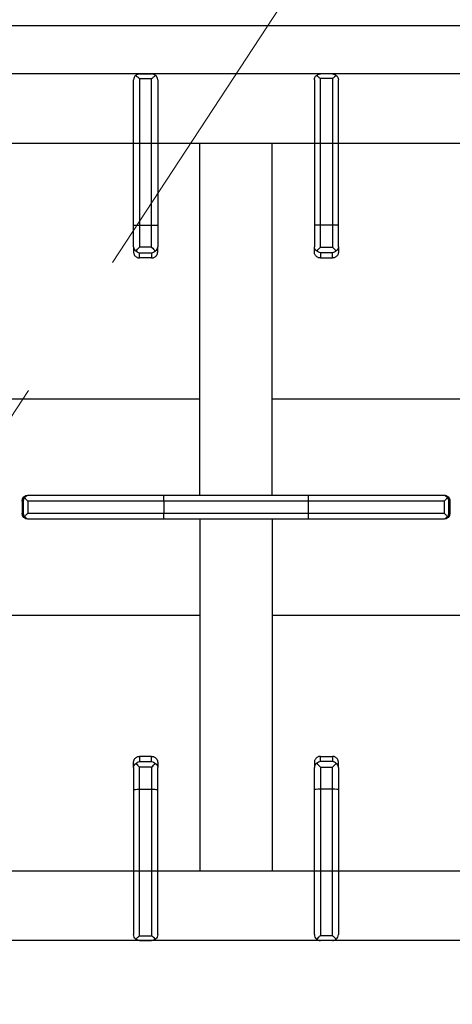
# Model space of a CAD drawing. Header units: millimetres. Extents: x -587 to 358276, y -26688 to 221215.
# Tile 134 of 256: x 9218 to 9236, y 10581 to 10622. Entities that reach past the tile are written whole.
import ezdxf

# ---------------------------------------------------------------- set-up
doc = ezdxf.new("R2010")
doc.units = ezdxf.units.MM
doc.header["$MEASUREMENT"] = 0
doc.linetypes.add('DASHED', pattern=[19.05, 12.7, -6.35])
doc.layers.add('A_wyposażenie', color=7, linetype='Continuous', lineweight=9)
doc.layers.add('wymiarowanie', color=176, linetype='Continuous', lineweight=9)
doc.layers.add('PQ_200_2D', color=1, linetype='Continuous')
doc.layers.add('PQ_204_2D', color=7, linetype='Continuous')
doc.styles.add('styl2', font='simplex.shx')
doc.dimstyles.new('Skala 1-50', dxfattribs={"dimtxt": 12, "dimasz": 5, "dimexe": 1, "dimexo": 1, "dimgap": 1.5, "dimtad": 1, "dimdec": 1, "dimrnd": 0.5, "dimtxsty": 'styl2', "dimblk": 'ARCHTICK', "dimcen": 5, "dimadec": 0, "dimazin": 0, "dimtfac": 1, "dimtdec": 1, "dimtmove": 1, "dimatfit": 3, "dimldrblk": 'ARCHTICK', "dimfxl": 5, "dimfxlon": 1, "dimlwd": -1, "dimlwe": -1, "dimarcsym": 0})

# ---------------------------------------------------------------- blocks, each defined once
blk = doc.blocks.new('dfghbnj')
at = {"layer": 'PQ_200_2D', "color": 8}
blk.add_line((5168.38, -17660.72), (5168.38, -17005.72), dxfattribs=at)
at = {"layer": 'PQ_204_2D', "color": 8}
for p, q in [((5188.38, -17657.22), (5188.38, -17091.22)), ((5548.38, -17657.22), (5548.38, -17091.22)), ((5363.38, -17287.95), (5363.38, -17288.37)), ((5363.38, -17288.37), (5363.38, -17344.26)), ((5365.88, -17285.45), (5370.88, -17285.45)), ((5365.88, -17285.9), (5365.88, -17285.45)), ((5365.88, -17285.9), (5370.88, -17285.9)), ((5365.88, -17287.81), (5370.88, -17287.81)), ((5365.88, -17344.2), (5365.88, -17287.81)), ((5370.88, -17285.45), (5370.88, -17285.9)), ((5370.88, -17287.81), (5370.88, -17344.2)), ((5373.38, -17288.37), (5373.38, -17287.95)), ((5373.38, -17344.26), (5373.38, -17288.37)), ((5251.14, -17331.71), (5190.85, -17331.71)), ((5260.28, -17331.71), (5251.14, -17331.71)), ((5260.28, -17331.71), (5262.42, -17331.71)), ((5476.47, -17331.71), (5474.34, -17331.71)), ((5476.47, -17331.71), (5485.62, -17331.71)), ((5485.62, -17331.71), (5545.9, -17331.71)), ((5188.38, -17334.21), (5188.38, -17339.21)), ((5188.38, -17334.21), (5188.38, -17339.21)), ((5190.37, -17334.21), (5190.37, -17339.21)), ((5190.37, -17334.21), (5251.19, -17334.21)), ((5251.19, -17334.21), (5251.19, -17339.21)), ((5251.19, -17334.21), (5260.39, -17334.21)), ((5260.39, -17339.21), (5260.39, -17334.21)), ((5264.85, -17334.21), (5262.75, -17334.21)), ((5262.75, -17334.21), (5262.75, -17339.21)), ((5264.85, -17339.21), (5264.85, -17334.21)), ((5471.9, -17339.21), (5471.9, -17334.21)), ((5471.9, -17334.21), (5474.01, -17334.21)), ((5474.01, -17334.21), (5474.01, -17339.21)), ((5485.56, -17334.21), (5476.36, -17334.21)), ((5476.36, -17339.21), (5476.36, -17334.21)), ((5485.56, -17334.21), (5485.56, -17339.21)), ((5546.38, -17334.21), (5485.56, -17334.21)), ((5546.38, -17334.21), (5546.38, -17339.21)), ((5548.38, -17334.21), (5548.38, -17339.21)), ((5548.38, -17334.21), (5548.38, -17339.21)), ((5251.19, -17339.21), (5190.37, -17339.21)), ((5260.39, -17339.21), (5251.19, -17339.21)), ((5262.75, -17339.21), (5264.85, -17339.21)), ((5474.01, -17339.21), (5471.9, -17339.21)), ((5476.36, -17339.21), (5485.56, -17339.21)), ((5485.56, -17339.21), (5546.38, -17339.21)), ((5190.85, -17341.71), (5251.14, -17341.71)), ((5251.14, -17341.71), (5260.28, -17341.71)), ((5262.42, -17341.71), (5260.28, -17341.71)), ((5363.38, -17344.26), (5363.38, -17404.15)), ((5365.88, -17344.2), (5370.88, -17344.2)), ((5365.88, -17404.2), (5365.88, -17344.2)), ((5370.88, -17344.2), (5370.88, -17404.2)), ((5373.38, -17404.15), (5373.38, -17344.26)), ((5474.34, -17341.71), (5476.47, -17341.71)), ((5485.62, -17341.71), (5476.47, -17341.71)), ((5545.9, -17341.71), (5485.62, -17341.71)), ((5363.38, -17359.22), (5217.36, -17359.22)), ((5373.38, -17359.22), (5519.4, -17359.22)), ((5363.38, -17389.22), (5217.36, -17389.22)), ((5373.38, -17389.22), (5519.4, -17389.22)), ((5190.85, -17406.72), (5251.14, -17406.72)), ((5251.14, -17406.72), (5260.28, -17406.72)), ((5262.42, -17406.72), (5260.28, -17406.72)), ((5363.38, -17404.15), (5363.38, -17460.03)), ((5365.88, -17404.2), (5370.88, -17404.2)), ((5365.88, -17460.59), (5365.88, -17404.2)), ((5370.88, -17404.2), (5370.88, -17460.59)), ((5373.38, -17460.03), (5373.38, -17404.15)), ((5474.34, -17406.72), (5476.47, -17406.72)), ((5485.62, -17406.72), (5476.47, -17406.72)), ((5545.9, -17406.72), (5485.62, -17406.72)), ((5188.38, -17414.22), (5188.38, -17409.22)), ((5188.38, -17414.22), (5188.38, -17409.22)), ((5190.37, -17414.22), (5190.37, -17409.22)), ((5251.19, -17409.22), (5190.37, -17409.22)), ((5251.19, -17414.22), (5251.19, -17409.22)), ((5260.39, -17409.22), (5251.19, -17409.22)), ((5260.39, -17409.22), (5260.39, -17414.22)), ((5262.75, -17409.22), (5264.85, -17409.22)), ((5262.75, -17414.22), (5262.75, -17409.22)), ((5264.85, -17409.22), (5264.85, -17414.22)), ((5471.9, -17409.22), (5471.9, -17414.22)), ((5474.01, -17409.22), (5471.9, -17409.22)), ((5474.01, -17414.22), (5474.01, -17409.22)), ((5476.36, -17409.22), (5485.56, -17409.22)), ((5476.36, -17409.22), (5476.36, -17414.22)), ((5485.56, -17409.22), (5546.38, -17409.22)), ((5485.56, -17414.22), (5485.56, -17409.22)), ((5546.38, -17414.22), (5546.38, -17409.22)), ((5548.38, -17414.22), (5548.38, -17409.22)), ((5548.38, -17414.22), (5548.38, -17409.22)), ((5190.37, -17414.22), (5251.19, -17414.22)), ((5251.19, -17414.22), (5260.39, -17414.22)), ((5264.85, -17414.22), (5262.75, -17414.22)), ((5471.9, -17414.22), (5474.01, -17414.22)), ((5485.56, -17414.22), (5476.36, -17414.22)), ((5546.38, -17414.22), (5485.56, -17414.22)), ((5251.14, -17416.72), (5190.85, -17416.72)), ((5260.28, -17416.72), (5251.14, -17416.72)), ((5260.28, -17416.72), (5262.42, -17416.72)), ((5476.47, -17416.72), (5474.34, -17416.72)), ((5476.47, -17416.72), (5485.62, -17416.72)), ((5485.62, -17416.72), (5545.9, -17416.72)), ((5363.38, -17460.03), (5363.38, -17460.45)), ((5373.38, -17460.45), (5373.38, -17460.03)), ((5365.27, -17462.4), (5371.48, -17462.4)), ((5365.88, -17460.59), (5370.88, -17460.59)), ((5365.88, -17462.5), (5370.88, -17462.5)), ((5365.88, -17462.95), (5365.88, -17462.5)), ((5365.88, -17462.95), (5370.88, -17462.95)), ((5370.88, -17462.5), (5370.88, -17462.95))]:
    blk.add_line(p, q, dxfattribs=at)
blk.add_lwpolyline([(5217.36, -17118.2), (5519.4, -17118.2), (5519.4, -17630.24), (5217.36, -17630.24)], close=True, dxfattribs=at)
for points in [[(5413.38, -17359.22), (5413.38, -17227.97, 1), (5323.38, -17227.97), (5323.38, -17359.22)], [(5323.38, -17389.22), (5323.38, -17517.97, 1), (5413.38, -17517.97), (5413.38, -17389.22)]]:
    blk.add_lwpolyline(points, format="xyb", dxfattribs=at)
for centre, major_axis, ratio, start_param, end_param in [((5365.88, -17287.95), (0, 2.5), 0.99863, 0, 1.570796), ((5365.88, -17288.37), (2.5, 0), 0.951091, 2.227228, 3.141593), ((5370.88, -17287.95), (0, 2.5), 0.99863, 4.712389, 6.283185), ((5370.88, -17288.37), (-2.5, 0), 0.951091, 3.141593, 4.055957), ((5476.47, -17334.21), (1.92, 1.92), 0.8391, 1.592613, 2.268928), ((5476.47, -17334.21), (0, 2.5), 0.84544, 0, 0.894481), ((5476.47, -17334.21), (-2.5, 2.5), 0.02182, 0.872665, 1.54898), ((5485.62, -17334.21), (0, 2.5), 0.02182, 0, 1.570796), ((5545.9, -17334.21), (0, 2.5), 0.948965, -0.895145, 0), ((5476.47, -17339.21), (-1.92, 1.92), 0.8391, 0.872665, 1.54898), ((5476.47, -17339.21), (2.5, 2.5), 0.02182, 1.592613, 2.268928), ((5476.47, -17339.21), (0, 2.5), 0.84544, 2.247111, 3.141593), ((5485.62, -17339.21), (0, 2.5), 0.02182, 1.570796, 3.141593), ((5545.9, -17339.21), (0, 2.5), 0.948965, 3.141593, 4.036737), ((5365.88, -17344.26), (-2.5, 0), 0.02182, -1.570796, 0), ((5370.88, -17344.26), (-2.5, 0), 0.02182, 3.141593, 4.712389), ((5190.85, -17409.22), (0, 2.5), 0.948965, 0, 0.895145), ((5251.14, -17409.22), (0, 2.5), 0.02182, 4.712389, 6.283185), ((5260.28, -17409.22), (0, 2.5), 0.84544, -0.894481, 0), ((5365.88, -17404.15), (2.5, 0), 0.02182, 3.141593, 4.712389), ((5370.88, -17404.15), (2.5, 0), 0.02182, 4.712389, 6.283185), ((5260.28, -17409.22), (2.5, 2.5), 0.02182, 4.734206, 5.410521), ((5260.28, -17409.22), (-1.92, 1.92), 0.8391, 4.014257, 4.690572), ((5251.14, -17414.22), (0, 2.5), 0.02182, 3.141593, 4.712389), ((5260.28, -17414.22), (-2.5, 2.5), 0.02182, 4.014257, 4.690572), ((5260.28, -17414.22), (1.92, 1.92), 0.8391, 4.734206, 5.410521), ((5190.85, -17414.22), (0, 2.5), 0.948965, 2.246448, 3.141593), ((5260.28, -17414.22), (0, 2.5), 0.84544, 3.141593, 4.036074), ((5365.88, -17460.03), (2.5, 0), 0.951091, 3.141593, 4.055957), ((5370.88, -17460.03), (-2.5, 0), 0.951091, 2.227228, 3.141593), ((5365.88, -17460.45), (0, 2.5), 0.99863, 1.570796, 3.141593), ((5365.88, -17459.06), (0, 3.44), 0.725954, 2.896194, 3.141593), ((5370.88, -17460.45), (0, 2.5), 0.99863, 3.141593, 4.712389), ((5370.88, -17459.06), (0, 3.44), 0.725954, 3.141593, 3.386992)]:
    blk.add_ellipse(centre, major_axis=major_axis, ratio=ratio, start_param=start_param, end_param=end_param, dxfattribs=at)
at = {"layer": 'PQ_204_2D', "color": 8, "extrusion": (0, 0, -1)}
for centre, major_axis, ratio, start_param, end_param in [((5190.85, -17334.21), (0, 2.5), 0.948965, -0.895145, 0), ((5251.14, -17334.21), (0, 2.5), 0.02182, 0, 1.570796), ((5260.28, -17334.21), (0, 2.5), 0.84544, 0, 0.894481), ((5260.28, -17334.21), (2.5, 2.5), 0.02182, 0.872665, 1.54898), ((5260.28, -17334.21), (-1.92, 1.92), 0.8391, 1.592613, 2.268928), ((5190.85, -17339.21), (0, 2.5), 0.948965, 3.141593, 4.036737), ((5251.14, -17339.21), (0, 2.5), 0.02182, 1.570796, 3.141593), ((5260.28, -17339.21), (0, 2.5), 0.84544, 2.247111, 3.141593), ((5260.28, -17339.21), (-2.5, 2.5), 0.02182, 1.592613, 2.268928), ((5260.28, -17339.21), (1.92, 1.92), 0.8391, 0.872665, 1.54898), ((5476.47, -17409.22), (0, 2.5), 0.84544, -0.894481, 0), ((5485.62, -17409.22), (0, 2.5), 0.02182, 4.712389, 6.283185), ((5545.9, -17409.22), (0, 2.5), 0.948965, 0, 0.895145), ((5476.47, -17409.22), (1.92, 1.92), 0.8391, 4.014257, 4.690572), ((5476.47, -17409.22), (-2.5, 2.5), 0.02182, 4.734206, 5.410521), ((5476.47, -17414.22), (-1.92, 1.92), 0.8391, 4.734206, 5.410521), ((5476.47, -17414.22), (2.5, 2.5), 0.02182, 4.014257, 4.690572), ((5485.62, -17414.22), (0, 2.5), 0.02182, 3.141593, 4.712389), ((5476.47, -17414.22), (0, 2.5), 0.84544, 3.141593, 4.036074), ((5545.9, -17414.22), (0, 2.5), 0.948965, 2.246448, 3.141593)]:
    blk.add_ellipse(centre, major_axis=major_axis, ratio=ratio, start_param=start_param, end_param=end_param, dxfattribs=at)
at = {"layer": 'PQ_204_2D', "color": 8}
for points, knots in [([(5364.35, -17286.49), (5364.54, -17286.33), (5364.76, -17286.2), (5365.13, -17286.04), (5365.28, -17286), (5365.58, -17285.93), (5365.73, -17285.91), (5365.88, -17285.9)], [11.914764, 11.914764, 11.914764, 11.914764, 12.773402, 12.773402, 13.350347, 13.350347, 13.927292, 13.927292, 13.927292, 13.927292]), ([(5365.88, -17287.81), (5365.88, -17287.81), (5365.87, -17287.81), (5365.87, -17287.81), (5365.87, -17287.81), (5365.87, -17287.81), (5365.87, -17287.81), (5365.87, -17287.81), (5365.87, -17287.81), (5365.87, -17287.8), (5365.86, -17287.8), (5365.86, -17287.79), (5365.85, -17287.79), (5365.84, -17287.78), (5365.83, -17287.77), (5365.8, -17287.75), (5365.78, -17287.73), (5365.72, -17287.67), (5365.68, -17287.63), (5365.54, -17287.51), (5365.43, -17287.42), (5365.22, -17287.23), (5365.11, -17287.14), (5364.89, -17286.95), (5364.78, -17286.85), (5364.57, -17286.67), (5364.46, -17286.58), (5364.35, -17286.49)], [8.188469, 8.188469, 8.188469, 8.188469, 8.190233, 8.190233, 8.191997, 8.191997, 8.195525, 8.195525, 8.202581, 8.202581, 8.216692, 8.216692, 8.244915, 8.244915, 8.301361, 8.301361, 8.414254, 8.414254, 8.640038, 8.640038, 9.091607, 9.091607, 9.543176, 9.543176, 9.994745, 9.994745, 10.458205, 10.458205, 10.458205, 10.458205]), ([(5370.88, -17285.9), (5371.02, -17285.91), (5371.17, -17285.93), (5371.47, -17286), (5371.62, -17286.04), (5371.99, -17286.2), (5372.21, -17286.33), (5372.4, -17286.49)], [0, 0, 0, 0, 0.576945, 0.576945, 1.153889, 1.153889, 2.012527, 2.012527, 2.012527, 2.012527]), ([(5372.4, -17286.49), (5372.29, -17286.58), (5372.18, -17286.67), (5371.97, -17286.85), (5371.86, -17286.95), (5371.64, -17287.14), (5371.53, -17287.23), (5371.32, -17287.42), (5371.21, -17287.51), (5371.08, -17287.63), (5371.03, -17287.67), (5370.97, -17287.73), (5370.95, -17287.75), (5370.92, -17287.77), (5370.91, -17287.78), (5370.9, -17287.79), (5370.89, -17287.79), (5370.89, -17287.8), (5370.89, -17287.8), (5370.88, -17287.81), (5370.88, -17287.81), (5370.88, -17287.81), (5370.88, -17287.81), (5370.88, -17287.81), (5370.88, -17287.81), (5370.88, -17287.81), (5370.88, -17287.81), (5370.88, -17287.81)], [5.918216, 5.918216, 5.918216, 5.918216, 6.381677, 6.381677, 6.833246, 6.833246, 7.284815, 7.284815, 7.736384, 7.736384, 7.962168, 7.962168, 8.07506, 8.07506, 8.131506, 8.131506, 8.159729, 8.159729, 8.173841, 8.173841, 8.180897, 8.180897, 8.184425, 8.184425, 8.186189, 8.186189, 8.187953, 8.187953, 8.187953, 8.187953]), ([(5188.38, -17334.21), (5188.38, -17334.07), (5188.4, -17333.92), (5188.47, -17333.62), (5188.52, -17333.47), (5188.68, -17333.08), (5188.82, -17332.86), (5189, -17332.65)], [0, 0, 0, 0, 0.576945, 0.576945, 1.153889, 1.153889, 2.068716, 2.068716, 2.068716, 2.068716]), ([(5189, -17332.65), (5189.17, -17332.86), (5189.37, -17333.08), (5189.71, -17333.47), (5189.84, -17333.62), (5190.11, -17333.92), (5190.25, -17334.07), (5190.37, -17334.21)], [11.858599, 11.858599, 11.858599, 11.858599, 12.773425, 12.773425, 13.35037, 13.35037, 13.927314, 13.927314, 13.927314, 13.927314]), ([(5262.42, -17331.71), (5262.57, -17331.71), (5262.73, -17331.73), (5263.04, -17331.79), (5263.2, -17331.84), (5263.5, -17331.97), (5263.64, -17332.05), (5263.91, -17332.23), (5264.03, -17332.34), (5264.25, -17332.56), (5264.35, -17332.68), (5264.53, -17332.96), (5264.6, -17333.1), (5264.73, -17333.41), (5264.77, -17333.57), (5264.84, -17333.9), (5264.85, -17334.06), (5264.85, -17334.21)], [3.776921, 3.776921, 3.776921, 3.776921, 4.248957, 4.248957, 4.720993, 4.720993, 5.193029, 5.193029, 5.665065, 5.665065, 6.135831, 6.135831, 6.606596, 6.606596, 7.077361, 7.077361, 7.548126, 7.548126, 7.548126, 7.548126]), ([(5474.34, -17331.71), (5474.18, -17331.71), (5474.03, -17331.73), (5473.71, -17331.79), (5473.56, -17331.84), (5473.26, -17331.97), (5473.11, -17332.05), (5472.85, -17332.23), (5472.72, -17332.34), (5472.51, -17332.56), (5472.41, -17332.68), (5472.23, -17332.96), (5472.15, -17333.1), (5472.02, -17333.41), (5471.98, -17333.57), (5471.92, -17333.9), (5471.9, -17334.06), (5471.9, -17334.21)], [3.776921, 3.776921, 3.776921, 3.776921, 4.248957, 4.248957, 4.720993, 4.720993, 5.193029, 5.193029, 5.665065, 5.665065, 6.135831, 6.135831, 6.606596, 6.606596, 7.077361, 7.077361, 7.548126, 7.548126, 7.548126, 7.548126]), ([(5547.76, -17332.65), (5547.58, -17332.86), (5547.38, -17333.08), (5547.04, -17333.47), (5546.91, -17333.62), (5546.64, -17333.92), (5546.51, -17334.07), (5546.38, -17334.21)], [11.858599, 11.858599, 11.858599, 11.858599, 12.773425, 12.773425, 13.35037, 13.35037, 13.927314, 13.927314, 13.927314, 13.927314]), ([(5548.38, -17334.21), (5548.37, -17334.07), (5548.35, -17333.92), (5548.28, -17333.62), (5548.23, -17333.47), (5548.07, -17333.08), (5547.93, -17332.86), (5547.76, -17332.65)], [0, 0, 0, 0, 0.576945, 0.576945, 1.153889, 1.153889, 2.068716, 2.068716, 2.068716, 2.068716]), ([(5189, -17340.78), (5188.82, -17340.57), (5188.68, -17340.35), (5188.52, -17339.96), (5188.47, -17339.81), (5188.4, -17339.51), (5188.38, -17339.36), (5188.38, -17339.21)], [11.858599, 11.858599, 11.858599, 11.858599, 12.773425, 12.773425, 13.35037, 13.35037, 13.927314, 13.927314, 13.927314, 13.927314]), ([(5190.37, -17339.21), (5190.25, -17339.36), (5190.11, -17339.51), (5189.84, -17339.81), (5189.71, -17339.96), (5189.37, -17340.35), (5189.17, -17340.57), (5189, -17340.78)], [0, 0, 0, 0, 0.576945, 0.576945, 1.153889, 1.153889, 2.068716, 2.068716, 2.068716, 2.068716]), ([(5264.85, -17339.21), (5264.85, -17339.37), (5264.84, -17339.53), (5264.77, -17339.86), (5264.73, -17340.02), (5264.6, -17340.33), (5264.53, -17340.47), (5264.35, -17340.75), (5264.25, -17340.87), (5264.03, -17341.09), (5263.91, -17341.2), (5263.64, -17341.38), (5263.5, -17341.46), (5263.2, -17341.59), (5263.04, -17341.64), (5262.73, -17341.7), (5262.57, -17341.71), (5262.42, -17341.71)], [15.096253, 15.096253, 15.096253, 15.096253, 15.567018, 15.567018, 16.037783, 16.037783, 16.508548, 16.508548, 16.979314, 16.979314, 17.45135, 17.45135, 17.923386, 17.923386, 18.395422, 18.395422, 18.867458, 18.867458, 18.867458, 18.867458]), ([(5471.9, -17339.21), (5471.9, -17339.37), (5471.92, -17339.53), (5471.98, -17339.86), (5472.02, -17340.02), (5472.15, -17340.33), (5472.23, -17340.47), (5472.41, -17340.75), (5472.51, -17340.87), (5472.72, -17341.09), (5472.85, -17341.2), (5473.11, -17341.38), (5473.26, -17341.46), (5473.56, -17341.59), (5473.71, -17341.64), (5474.03, -17341.7), (5474.18, -17341.71), (5474.34, -17341.71)], [15.096253, 15.096253, 15.096253, 15.096253, 15.567018, 15.567018, 16.037783, 16.037783, 16.508548, 16.508548, 16.979314, 16.979314, 17.45135, 17.45135, 17.923386, 17.923386, 18.395422, 18.395422, 18.867458, 18.867458, 18.867458, 18.867458]), ([(5546.38, -17339.21), (5546.51, -17339.36), (5546.64, -17339.51), (5546.91, -17339.81), (5547.04, -17339.96), (5547.38, -17340.35), (5547.58, -17340.57), (5547.76, -17340.78)], [0, 0, 0, 0, 0.576945, 0.576945, 1.153889, 1.153889, 2.068716, 2.068716, 2.068716, 2.068716]), ([(5547.76, -17340.78), (5547.93, -17340.57), (5548.07, -17340.35), (5548.23, -17339.96), (5548.28, -17339.81), (5548.35, -17339.51), (5548.37, -17339.36), (5548.38, -17339.21)], [11.858599, 11.858599, 11.858599, 11.858599, 12.773425, 12.773425, 13.35037, 13.35037, 13.927314, 13.927314, 13.927314, 13.927314]), ([(5264.85, -17409.22), (5264.85, -17409.06), (5264.84, -17408.9), (5264.77, -17408.57), (5264.73, -17408.41), (5264.6, -17408.11), (5264.53, -17407.96), (5264.35, -17407.68), (5264.25, -17407.56), (5264.03, -17407.34), (5263.91, -17407.23), (5263.64, -17407.05), (5263.5, -17406.97), (5263.2, -17406.84), (5263.04, -17406.79), (5262.73, -17406.73), (5262.57, -17406.72), (5262.42, -17406.72)], [15.096253, 15.096253, 15.096253, 15.096253, 15.567018, 15.567018, 16.037783, 16.037783, 16.508548, 16.508548, 16.979314, 16.979314, 17.45135, 17.45135, 17.923386, 17.923386, 18.395422, 18.395422, 18.867458, 18.867458, 18.867458, 18.867458]), ([(5471.9, -17409.22), (5471.9, -17409.06), (5471.92, -17408.9), (5471.98, -17408.57), (5472.02, -17408.41), (5472.15, -17408.11), (5472.23, -17407.96), (5472.41, -17407.68), (5472.51, -17407.56), (5472.72, -17407.34), (5472.85, -17407.23), (5473.11, -17407.05), (5473.26, -17406.97), (5473.56, -17406.84), (5473.71, -17406.79), (5474.03, -17406.73), (5474.18, -17406.72), (5474.34, -17406.72)], [15.096253, 15.096253, 15.096253, 15.096253, 15.567018, 15.567018, 16.037783, 16.037783, 16.508548, 16.508548, 16.979314, 16.979314, 17.45135, 17.45135, 17.923386, 17.923386, 18.395422, 18.395422, 18.867458, 18.867458, 18.867458, 18.867458]), ([(5189, -17407.65), (5188.82, -17407.86), (5188.68, -17408.08), (5188.52, -17408.47), (5188.47, -17408.62), (5188.4, -17408.92), (5188.38, -17409.07), (5188.38, -17409.22)], [11.858599, 11.858599, 11.858599, 11.858599, 12.773425, 12.773425, 13.35037, 13.35037, 13.927314, 13.927314, 13.927314, 13.927314]), ([(5190.37, -17409.22), (5190.25, -17409.07), (5190.11, -17408.92), (5189.84, -17408.62), (5189.71, -17408.47), (5189.37, -17408.08), (5189.17, -17407.86), (5189, -17407.65)], [0, 0, 0, 0, 0.576945, 0.576945, 1.153889, 1.153889, 2.068716, 2.068716, 2.068716, 2.068716]), ([(5546.38, -17409.22), (5546.51, -17409.07), (5546.64, -17408.92), (5546.91, -17408.62), (5547.04, -17408.47), (5547.38, -17408.08), (5547.58, -17407.86), (5547.76, -17407.65)], [0, 0, 0, 0, 0.576945, 0.576945, 1.153889, 1.153889, 2.068716, 2.068716, 2.068716, 2.068716]), ([(5547.76, -17407.65), (5547.93, -17407.86), (5548.07, -17408.08), (5548.23, -17408.47), (5548.28, -17408.62), (5548.35, -17408.92), (5548.37, -17409.07), (5548.38, -17409.22)], [11.858599, 11.858599, 11.858599, 11.858599, 12.773425, 12.773425, 13.35037, 13.35037, 13.927314, 13.927314, 13.927314, 13.927314]), ([(5188.38, -17414.22), (5188.38, -17414.36), (5188.4, -17414.51), (5188.47, -17414.81), (5188.52, -17414.96), (5188.68, -17415.35), (5188.82, -17415.58), (5189, -17415.78)], [0, 0, 0, 0, 0.576945, 0.576945, 1.153889, 1.153889, 2.068716, 2.068716, 2.068716, 2.068716]), ([(5189, -17415.78), (5189.17, -17415.58), (5189.37, -17415.35), (5189.71, -17414.96), (5189.84, -17414.81), (5190.11, -17414.51), (5190.25, -17414.36), (5190.37, -17414.22)], [11.858599, 11.858599, 11.858599, 11.858599, 12.773425, 12.773425, 13.35037, 13.35037, 13.927314, 13.927314, 13.927314, 13.927314]), ([(5262.42, -17416.72), (5262.57, -17416.72), (5262.73, -17416.7), (5263.04, -17416.64), (5263.2, -17416.59), (5263.5, -17416.46), (5263.64, -17416.38), (5263.91, -17416.2), (5264.03, -17416.09), (5264.25, -17415.87), (5264.35, -17415.75), (5264.53, -17415.47), (5264.6, -17415.33), (5264.73, -17415.02), (5264.77, -17414.86), (5264.84, -17414.54), (5264.85, -17414.37), (5264.85, -17414.22)], [3.776921, 3.776921, 3.776921, 3.776921, 4.248957, 4.248957, 4.720993, 4.720993, 5.193029, 5.193029, 5.665065, 5.665065, 6.135831, 6.135831, 6.606596, 6.606596, 7.077361, 7.077361, 7.548126, 7.548126, 7.548126, 7.548126]), ([(5474.34, -17416.72), (5474.18, -17416.72), (5474.03, -17416.7), (5473.71, -17416.64), (5473.56, -17416.59), (5473.26, -17416.46), (5473.11, -17416.38), (5472.85, -17416.2), (5472.72, -17416.09), (5472.51, -17415.87), (5472.41, -17415.75), (5472.23, -17415.47), (5472.15, -17415.33), (5472.02, -17415.02), (5471.98, -17414.86), (5471.92, -17414.54), (5471.9, -17414.37), (5471.9, -17414.22)], [3.776921, 3.776921, 3.776921, 3.776921, 4.248957, 4.248957, 4.720993, 4.720993, 5.193029, 5.193029, 5.665065, 5.665065, 6.135831, 6.135831, 6.606596, 6.606596, 7.077361, 7.077361, 7.548126, 7.548126, 7.548126, 7.548126]), ([(5547.76, -17415.78), (5547.58, -17415.58), (5547.38, -17415.35), (5547.04, -17414.96), (5546.91, -17414.81), (5546.64, -17414.51), (5546.51, -17414.36), (5546.38, -17414.22)], [11.858599, 11.858599, 11.858599, 11.858599, 12.773425, 12.773425, 13.35037, 13.35037, 13.927314, 13.927314, 13.927314, 13.927314]), ([(5548.38, -17414.22), (5548.37, -17414.36), (5548.35, -17414.51), (5548.28, -17414.81), (5548.23, -17414.96), (5548.07, -17415.35), (5547.93, -17415.58), (5547.76, -17415.78)], [0, 0, 0, 0, 0.576945, 0.576945, 1.153889, 1.153889, 2.068716, 2.068716, 2.068716, 2.068716]), ([(5364.35, -17461.91), (5364.46, -17461.82), (5364.57, -17461.73), (5364.78, -17461.55), (5364.89, -17461.46), (5365.11, -17461.26), (5365.22, -17461.17), (5365.43, -17460.98), (5365.54, -17460.89), (5365.68, -17460.77), (5365.72, -17460.73), (5365.78, -17460.67), (5365.8, -17460.66), (5365.83, -17460.63), (5365.84, -17460.62), (5365.85, -17460.61), (5365.86, -17460.61), (5365.86, -17460.6), (5365.87, -17460.6), (5365.87, -17460.6), (5365.87, -17460.6), (5365.87, -17460.59), (5365.87, -17460.59), (5365.87, -17460.59), (5365.87, -17460.59), (5365.87, -17460.59), (5365.88, -17460.59), (5365.88, -17460.59)], [5.918733, 5.918733, 5.918733, 5.918733, 6.382193, 6.382193, 6.833762, 6.833762, 7.285331, 7.285331, 7.7369, 7.7369, 7.962685, 7.962685, 8.075577, 8.075577, 8.132023, 8.132023, 8.160246, 8.160246, 8.174358, 8.174358, 8.181413, 8.181413, 8.184941, 8.184941, 8.186705, 8.186705, 8.188469, 8.188469, 8.188469, 8.188469]), ([(5365.27, -17462.4), (5365.17, -17462.37), (5365.08, -17462.33), (5364.76, -17462.2), (5364.54, -17462.07), (5364.35, -17461.91)], [0.785194, 0.785194, 0.785194, 0.785194, 1.153889, 1.153889, 2.012527, 2.012527, 2.012527, 2.012527]), ([(5370.88, -17460.59), (5370.88, -17460.59), (5370.88, -17460.59), (5370.88, -17460.59), (5370.88, -17460.59), (5370.88, -17460.59), (5370.88, -17460.59), (5370.88, -17460.6), (5370.88, -17460.6), (5370.89, -17460.6), (5370.89, -17460.6), (5370.89, -17460.61), (5370.9, -17460.61), (5370.91, -17460.62), (5370.92, -17460.63), (5370.95, -17460.66), (5370.97, -17460.67), (5371.03, -17460.73), (5371.08, -17460.77), (5371.21, -17460.89), (5371.32, -17460.98), (5371.53, -17461.17), (5371.64, -17461.26), (5371.86, -17461.46), (5371.97, -17461.55), (5372.18, -17461.73), (5372.29, -17461.82), (5372.4, -17461.91)], [8.187953, 8.187953, 8.187953, 8.187953, 8.189716, 8.189716, 8.19148, 8.19148, 8.195008, 8.195008, 8.202064, 8.202064, 8.216176, 8.216176, 8.244399, 8.244399, 8.300845, 8.300845, 8.413737, 8.413737, 8.639521, 8.639521, 9.09109, 9.09109, 9.542659, 9.542659, 9.994228, 9.994228, 10.457689, 10.457689, 10.457689, 10.457689]), ([(5372.4, -17461.91), (5372.21, -17462.07), (5371.99, -17462.2), (5371.68, -17462.33), (5371.58, -17462.37), (5371.48, -17462.4)], [11.914787, 11.914787, 11.914787, 11.914787, 12.773425, 12.773425, 13.14212, 13.14212, 13.14212, 13.14212])]:
    blk.add_open_spline(points, degree=3, knots=knots, dxfattribs=at)
blk = doc.blocks.new('_ArchTick')
at = {"color": 0, "linetype": 'ByBlock', "const_width": 0.15}
blk.add_lwpolyline([(-0.5, -0.5), (0.5, 0.5)], dxfattribs=at)
blk = doc.blocks.new('*D3885')
at = {"layer": 'Defpoints', "color": 0}
for p in [(9368.212, 10633.576), (8932.185, 10605.06), (9368.212, 10605.06)]:
    blk.add_point(p, dxfattribs=at)
at = {"layer": 'wymiarowanie', "color": 0}
for p, q in [((8932.185, 10628.576), (8932.185, 10634.576)), ((9368.212, 10628.576), (9368.212, 10634.576)), ((8932.185, 10633.576), (9368.212, 10633.576))]:
    blk.add_line(p, q, dxfattribs=at)
at = {"layer": 'wymiarowanie', "color": 0, "xscale": 5, "yscale": 5, "zscale": 5, "rotation": 180}
blk.add_blockref('_ArchTick', (8932.185, 10633.576), dxfattribs=at)
at = {"layer": 'wymiarowanie', "color": 0, "xscale": 5, "yscale": 5, "zscale": 5}
blk.add_blockref('_ArchTick', (9368.212, 10633.576), dxfattribs=at)
at = {"layer": 'wymiarowanie', "color": 0, "insert": (9150.199, 10641.378), "char_height": 12, "attachment_point": 5, "style": 'styl2'}
blk.add_mtext('436', dxfattribs=at)

msp = doc.modelspace()

# ---------------------------------------------------------------- linework, layer by layer
at = {"layer": 'A_wyposażenie', "color": 7, "linetype": 'DASHED'}
msp.add_line((9270.211, 10686.093), (9090.185, 10411.593), dxfattribs=at)

# ---------------------------------------------------------------- block references
at = {"layer": 'A_wyposażenie', "color": 7, "xscale": -0.09999999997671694, "yscale": 0.09999999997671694, "zscale": 0.1, "rotation": 90}
msp.add_blockref('dfghbnj', (7489.164, 11138.431), dxfattribs=at)

# ---------------------------------------------------------------- dimensions: what is measured, and where the dimension line sits
at = {"layer": 'wymiarowanie'}
dim = msp.add_linear_dim(base=(9368.212, 10633.576), p1=(8932.185, 10605.06), p2=(9368.212, 10605.06), dimstyle='Skala 1-50', dxfattribs=at)
dim.commit()
dim.dimension.update_dxf_attribs({"geometry": '*D3885', "text_midpoint": (9150.199, 10641.378)})

doc.saveas('drawing.dxf')
